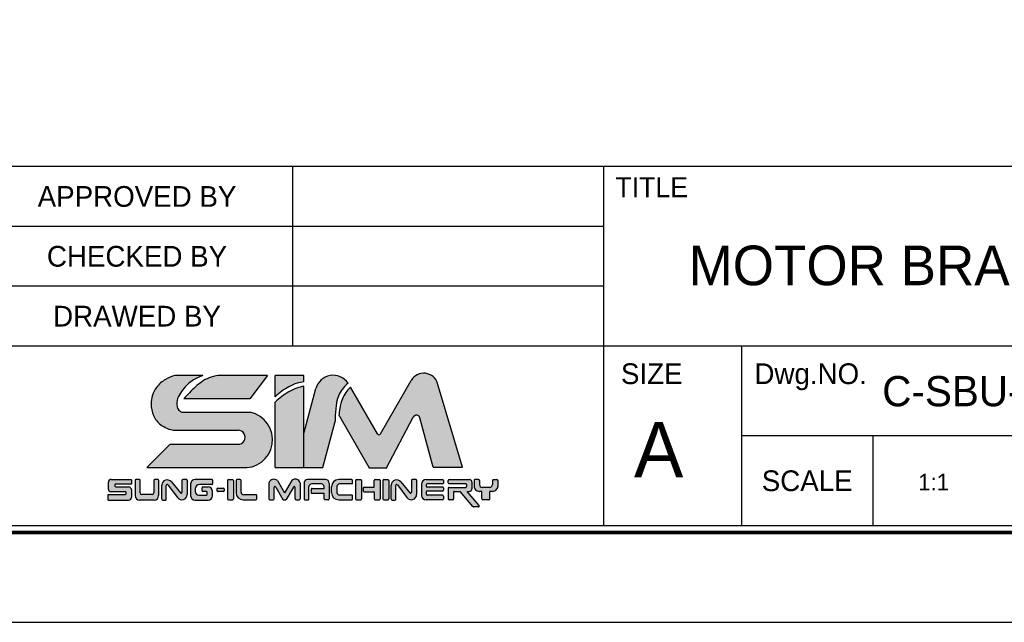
# Model space of a CAD drawing. Header units: millimetres. Extents: x 956 to 1370, y 446 to 738.
# Tile 4 of 8: x 1219 to 1318, y 446 to 506. Entities that reach past the tile are written whole.
import ezdxf
from ezdxf.enums import TextEntityAlignment as Align

# ---------------------------------------------------------------- set-up
doc = ezdxf.new("R2010")
doc.units = ezdxf.units.MM
doc.layers.add('Z5', color=7, linetype='Continuous')
doc.layers.add('Z7', color=7, linetype='Continuous')

# ---------------------------------------------------------------- blocks, each defined once
blk = doc.blocks.new('란표제')
h = blk.add_hatch(color=150)
h.dxf.hatch_style = 1
edge = h.paths.add_edge_path()
edge.add_spline(control_points=[(207.254885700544, 16.33602195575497), (207.4122922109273, 16.47608683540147), (207.7174809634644, 16.74765264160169), (208.2523540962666, 17.06731062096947), (208.7774405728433, 17.32249890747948), (209.1543874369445, 17.38665720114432), (209.319017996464, 17.41467816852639)], knot_values=[0, 0, 0, 0, 0.6304310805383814, 1.222315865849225, 1.865724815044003, 2.364625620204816, 2.364625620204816, 2.364625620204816, 2.364625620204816], degree=3, periodic=0)
edge.add_line((209.319017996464, 17.41467816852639), (209.319017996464, 17.8749359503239))
edge.add_line((209.319017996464, 17.8749359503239), (207.254885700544, 17.8749359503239))
edge.add_line((207.254885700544, 17.8749359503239), (207.254885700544, 16.33602195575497))
edge = h.paths.add_edge_path()
edge.add_spline(control_points=[(209.319017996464, 17.09505608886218), (209.1507810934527, 17.05636180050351), (208.7718837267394, 16.96921585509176), (208.2430076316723, 16.7021166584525), (207.7228945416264, 16.35351243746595), (207.413543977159, 16.08416408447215), (207.254885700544, 15.9460219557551)], knot_values=[0, 0, 0, 0, 0.5164407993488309, 1.163110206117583, 1.761888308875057, 2.392319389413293, 2.392319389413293, 2.392319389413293, 2.392319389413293], degree=3, periodic=0)
edge.add_line((207.254885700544, 15.9460219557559), (207.254885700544, 11.2074160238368))
edge.add_line((207.254885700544, 11.2074160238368), (209.319017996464, 11.2074160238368))
edge.add_line((209.319017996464, 11.2074160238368), (209.319017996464, 17.09505608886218))
edge = h.paths.add_edge_path()
edge.add_line((205.4485281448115, 15.20675719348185), (200.5646388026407, 15.20675719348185))
edge.add_spline(control_points=[(200.5646388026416, 15.20675719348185), (200.4849448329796, 15.2311278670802), (200.2902893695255, 15.29065413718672), (200.0764048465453, 15.67955931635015), (200.1444277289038, 16.22277553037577), (200.5626230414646, 16.86702953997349), (201.1445093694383, 17.51252125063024), (201.753622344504, 17.7642963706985), (202.0212897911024, 17.8749359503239)], knot_values=[0, 0, 0, 0, 0.2433595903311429, 0.5944147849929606, 1.213183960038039, 1.789398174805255, 2.88702788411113, 3.747486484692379, 3.747486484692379, 3.747486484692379, 3.747486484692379], degree=3, periodic=0)
edge.add_line((202.021289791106, 17.87493595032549), (199.975920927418, 17.87493595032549))
edge.add_spline(control_points=[(199.975920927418, 17.87493595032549), (199.7520550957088, 17.7906646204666), (199.2509278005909, 17.60202188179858), (198.4944564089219, 16.96557093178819), (198.1991549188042, 15.94031959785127), (198.3773366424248, 14.94330619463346), (198.8409946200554, 14.33840604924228), (199.2605940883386, 14.13379854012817), (199.4124566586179, 14.059746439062)], knot_values=[0, 0, 0, 0, 0.550739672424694, 1.232839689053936, 2.19963066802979, 2.850121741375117, 3.513003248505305, 3.888995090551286, 3.888995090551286, 3.888995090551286, 3.888995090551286], degree=3, periodic=0)
edge.add_arc((200.0158996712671, 15.21120487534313), 1.299999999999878, 242.3423855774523, 270.0000000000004)
edge.add_line((200.0158996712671, 13.91120487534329), (204.5640160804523, 13.91120487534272))
edge.add_arc((204.5640160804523, 13.39961279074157), 0.5115920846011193, 270.18688939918, 90, ccw=False)
edge.add_line((204.565684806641, 12.88802342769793), (199.6526393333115, 12.88802342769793))
edge.add_line((199.6526393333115, 12.88802342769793), (197.9720319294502, 11.2074160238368))
edge.add_line((197.9720319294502, 11.2074160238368), (204.7937810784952, 11.2074160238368))
edge.add_arc((205.0304162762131, 13.2219417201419), 2.028376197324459, 263.3004820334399, 78.10426637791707)
edge = h.paths.add_edge_path(flags=17)
edge.add_spline(control_points=[(203.124493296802, 17.8749359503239), (202.8996633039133, 17.82721986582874), (202.2807588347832, 17.69586862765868), (201.4378743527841, 17.06335641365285), (200.9055243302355, 16.48007066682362), (200.6418784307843, 16.19119889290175)], knot_values=[0, 0, 0, 0, 0.6846043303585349, 1.884555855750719, 3.061918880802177, 3.061918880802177, 3.061918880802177, 3.061918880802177], degree=3, periodic=0)
edge.add_line((200.6418784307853, 16.19119889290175), (205.4077128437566, 16.19119889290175))
edge.add_line((205.4077128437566, 16.19119889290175), (206.7038211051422, 17.8749359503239))
edge.add_line((206.7038211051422, 17.8749359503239), (203.124493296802, 17.8749359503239))
h = blk.add_hatch(color=8)
h.dxf.hatch_style = 1
edge = h.paths.add_edge_path()
edge.add_spline(control_points=[(211.586712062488, 14.73767623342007), (211.5979655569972, 15.05995682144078), (211.6173841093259, 15.61607052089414), (211.7789107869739, 16.3460245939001), (212.0883945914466, 16.90037927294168), (212.3712800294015, 17.17334599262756), (212.5211611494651, 17.31797188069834)], knot_values=[0, 0, 0, 0, 0.7435831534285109, 1.283095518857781, 1.707763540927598, 2.186317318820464, 2.186317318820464, 2.186317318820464, 2.186317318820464], degree=3, periodic=0)
edge.add_arc((211.4478182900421, 16.58453128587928), 1.300000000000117, 34.34572044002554, 164.9999999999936)
edge.add_line((210.1921147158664, 16.92099604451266), (209.319017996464, 13.66255472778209))
edge.add_line((209.319017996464, 13.66255472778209), (209.319017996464, 11.2074160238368))
edge.add_line((209.319017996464, 11.2074160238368), (210.6863499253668, 11.2074160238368))
edge.add_line((210.6863499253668, 11.2074160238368), (211.5798839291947, 14.54213032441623))
edge.add_spline(control_points=[(211.5798839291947, 14.5421303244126), (211.5821599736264, 14.60731229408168), (211.5844360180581, 14.67249426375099), (211.586712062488, 14.73767623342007)], knot_values=[2.186317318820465, 2.186317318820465, 2.186317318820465, 2.186317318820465, 2.336708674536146, 2.336708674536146, 2.336708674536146, 2.336708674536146], degree=3, periodic=0)
edge = h.paths.add_edge_path()
edge.add_arc((217.4733307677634, 14.73094655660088), 0.2599999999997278, 14.999999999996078, 152.0936797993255, ccw=False)
edge.add_line((217.7244714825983, 14.79823950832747), (218.681274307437, 11.22740275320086))
edge.add_line((218.681274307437, 11.22740275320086), (220.7932630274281, 11.22740275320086))
edge.add_line((220.7932630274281, 11.22740275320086), (218.9990320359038, 17.29391512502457))
edge.add_arc((218.0017364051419, 16.99895508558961), 1.040000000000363, 16.47610349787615, 150.0000000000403)
edge.add_line((217.101069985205, 17.51895508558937), (214.8678378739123, 13.65088360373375))
edge.add_arc((214.7552545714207, 13.71588360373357), 0.1299999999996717, 210.0000000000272, 330.0000000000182, ccw=False)
edge.add_line((214.642671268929, 13.65088360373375), (212.6921295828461, 17.02932090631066))
edge.add_spline(control_points=[(212.6921295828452, 17.02932090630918), (212.5742457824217, 16.89979221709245), (212.3414632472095, 16.64401477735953), (212.065290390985, 16.12183659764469), (211.9274507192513, 15.54940397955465), (211.8798952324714, 15.13850761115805), (211.8598466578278, 14.96528077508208)], knot_values=[0, 0, 0, 0, 0.523800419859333, 1.034337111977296, 1.752334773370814, 2.275651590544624, 2.275651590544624, 2.275651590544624, 2.275651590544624], degree=3, periodic=0)
edge.add_arc((211.7973139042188, 14.85130860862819), 0.1300000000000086, 30.0000000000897, 61.24788174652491, ccw=False)
edge.add_line((211.9098972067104, 14.91630860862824), (214.0576988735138, 11.19620699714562))
edge.add_line((214.0576988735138, 11.19620699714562), (215.3070704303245, 11.1962069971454))
edge.add_line((215.3070704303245, 11.1962069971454), (217.243565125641, 14.85263365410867))
h = blk.add_hatch(color=150)
h.dxf.hatch_style = 1
h.paths.add_polyline_path([(196.8398843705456, 9.607704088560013, 0.4142135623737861), (196.644884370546, 9.80270408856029), (195.7199446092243, 9.80270408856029, -0.4142135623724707), (195.6549446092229, 9.867704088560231), (195.654944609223, 9.948566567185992, -0.4142135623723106), (195.7199446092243, 10.0135665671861), (196.8398843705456, 10.0135665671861), (196.8398843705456, 10.3463613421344), (195.3763517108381, 10.34636134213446, 0.4142135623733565), (195.1813517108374, 10.15136134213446), (195.1813517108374, 9.651637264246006, 0.4142135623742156), (195.3763517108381, 9.45663726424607), (196.4043549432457, 9.456637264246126, -0.4142135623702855), (196.4693549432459, 9.391637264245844), (196.4693549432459, 9.314484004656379, -0.4142135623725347), (196.4043549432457, 9.249484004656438), (195.1625882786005, 9.249484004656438), (195.1625882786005, 8.845717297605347), (196.644884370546, 8.845717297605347, 0.4142135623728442), (196.8398843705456, 9.04071729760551)])
h.paths.add_polyline_path([(204.2241152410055, 10.26798301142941, 0.4142135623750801), (204.1591152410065, 10.33298301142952), (203.8636730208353, 10.33298301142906, 0.4142135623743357), (203.7986730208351, 10.26798301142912), (203.7986730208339, 8.929340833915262, 0.4142135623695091), (203.8636730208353, 8.864340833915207), (204.1591152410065, 8.864340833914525, 0.4142135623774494), (204.2241152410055, 8.929340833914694)])
h.paths.add_polyline_path([(207.1653805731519, 9.763626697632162, -0.7673269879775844), (207.2866722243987, 9.796126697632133), (207.8058751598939, 8.896840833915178, 0.2679491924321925), (207.8621668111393, 8.864340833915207), (207.9913022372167, 8.864340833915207, 0.2679491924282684), (208.0475938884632, 8.896840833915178), (208.5667968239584, 9.796126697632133, -0.7673269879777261), (208.6880884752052, 9.763626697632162), (208.6880884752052, 8.929340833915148, 0.4142135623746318), (208.7530884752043, 8.864340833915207), (208.9903602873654, 8.864340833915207, 0.4142135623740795), (209.0553602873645, 8.929340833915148), (209.0553602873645, 10.10884705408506, 0.5572135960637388), (208.4489020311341, 10.2713470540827), (207.9267345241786, 9.366926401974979), (207.4045670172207, 10.27134705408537, 0.5198906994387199), (206.7981087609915, 10.10884705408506), (206.7981087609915, 8.929340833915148, 0.4142135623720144), (206.8631087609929, 8.864340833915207), (207.1003805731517, 8.864340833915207, 0.414213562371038), (207.1653805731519, 8.929340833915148)])
h = blk.add_hatch(color=251)
h.dxf.hatch_style = 1
h.paths.add_polyline_path([(203.5669230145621, 9.653807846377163, 0.4142135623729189), (203.5019230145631, 9.718807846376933), (203.0985386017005, 9.718807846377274, 0.4142135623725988), (203.0335386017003, 9.653807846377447), (203.0335386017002, 9.535083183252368, 0.4142135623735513), (203.0985386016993, 9.470083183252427), (203.5019230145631, 9.470083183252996, 0.4142135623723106), (203.5669230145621, 9.535083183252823)])
h.paths.add_polyline_path([(198.8155383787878, 9.170717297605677), (198.8155383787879, 10.28136134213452, 0.4142135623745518), (198.7505383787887, 10.34636134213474), (198.5312483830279, 10.34636134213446, 0.4142135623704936), (198.4662483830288, 10.28136134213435), (198.4662483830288, 9.374979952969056, -0.4142135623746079), (198.3362483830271, 9.244979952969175), (197.6035467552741, 9.244979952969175, -0.4142135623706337), (197.4735467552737, 9.374979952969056), (197.4735467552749, 10.28136134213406, 0.4142135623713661), (197.4085467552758, 10.34636134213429), (197.173220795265, 10.3463613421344, 0.4142135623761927), (197.1082207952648, 10.28136134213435), (197.1082207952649, 9.170717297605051, 0.4142135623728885), (197.4332207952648, 8.845717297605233), (198.490538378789, 8.845717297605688, 0.4142135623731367)])
h.paths.add_polyline_path([(200.8836941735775, 9.265258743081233), (200.8836941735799, 10.28136134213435, 0.4142135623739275), (200.8186941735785, 10.3463613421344), (200.5662103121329, 10.34636134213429, 0.4142135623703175), (200.5012103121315, 10.28136134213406), (200.5012103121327, 9.419089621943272, -0.7053166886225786), (200.385850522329, 9.377993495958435), (199.7365529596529, 10.17365216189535, 0.7053166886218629), (199.0443942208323, 9.927075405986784), (199.0443942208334, 8.91071729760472, 0.4142135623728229), (199.1093942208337, 8.845717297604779), (199.3056264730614, 8.84571729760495, 0.4142135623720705), (199.3706264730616, 8.910717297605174), (199.3706264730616, 9.904828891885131, -0.7182104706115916), (199.4873633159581, 9.944177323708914), (200.1832731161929, 9.02916815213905, 0.7182104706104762)])
h.paths.add_polyline_path([(202.7217367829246, 9.170717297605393), (202.7217367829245, 9.475145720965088, 0.414213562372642), (202.3967367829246, 9.80014572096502), (202.0179389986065, 9.800145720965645, 0.414213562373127), (201.9529389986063, 9.735145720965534), (201.9529389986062, 9.538394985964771, 0.4142135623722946), (202.0179389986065, 9.47339498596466), (202.273324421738, 9.473394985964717, -0.4142135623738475), (202.3383244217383, 9.40839498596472), (202.3383244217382, 9.281672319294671, -0.414213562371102), (202.273324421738, 9.21667231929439), (201.7241999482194, 9.21667231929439, -0.4142135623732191), (201.4641999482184, 9.476672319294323), (201.4641999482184, 9.652153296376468, -0.4142135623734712), (201.7891999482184, 9.977153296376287), (202.6567367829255, 9.97715329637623, 0.4142135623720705), (202.7217367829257, 10.04215329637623), (202.7217367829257, 10.2813613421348, 0.4142135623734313), (202.6567367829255, 10.3463613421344), (201.4565649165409, 10.3463613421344, 0.4142135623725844), (201.1315649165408, 10.02136134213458), (201.1315649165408, 9.170717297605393, 0.4142135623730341), (201.4565649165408, 8.845717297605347), (202.3967367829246, 8.845717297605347, 0.4142135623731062)])
h.paths.add_polyline_path([(205.9125890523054, 9.174990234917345, 0.4142135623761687), (205.8475890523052, 9.23999023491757), (204.9759224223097, 9.23999023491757, -0.4142135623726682), (204.7809224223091, 9.434990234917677), (204.7809224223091, 10.26798301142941, 0.4142135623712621), (204.7159224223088, 10.33298301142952), (204.4844112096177, 10.33298301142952, 0.4142135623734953), (204.4194112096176, 10.26798301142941), (204.4194112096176, 9.38434083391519, 0.4142135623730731), (204.9394112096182, 8.864340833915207), (205.8475890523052, 8.864340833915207, 0.4142135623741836), (205.9125890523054, 8.929340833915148)])
h.paths.add_polyline_path([(209.694731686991, 9.823725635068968, -0.4142135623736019), (209.8897316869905, 10.01872563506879), (210.5938065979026, 10.0187256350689, -0.4142135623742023), (210.7888065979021, 9.823725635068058), (210.7888065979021, 9.69676070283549), (209.9214226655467, 9.696760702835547, 0.4142135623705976), (209.8564226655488, 9.631760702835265), (209.8564226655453, 9.40577132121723, 0.41421356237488), (209.9214226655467, 9.340771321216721), (210.7888065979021, 9.34077132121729), (210.7888065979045, 8.929340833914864, 0.4142135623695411), (210.8538065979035, 8.864340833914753), (211.0838216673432, 8.86434083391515, 0.4142135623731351), (211.1488216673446, 8.929340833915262), (211.1488216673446, 10.07298301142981, 0.4142135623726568), (210.8888216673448, 10.33298301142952), (209.5973415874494, 10.33298301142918, 0.4142135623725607), (209.337341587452, 10.07298301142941), (209.337341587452, 8.929340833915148, 0.4142135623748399), (209.4023415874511, 8.864340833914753), (209.6297316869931, 8.864340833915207, 0.4142135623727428), (209.694731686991, 8.929340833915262)])
h.paths.add_polyline_path([(212.8488973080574, 9.150598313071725, 0.4142135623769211), (212.7838973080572, 9.21559831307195), (211.9150975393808, 9.215598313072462, -0.4142135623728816), (211.7200975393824, 9.410598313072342), (211.7200975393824, 9.825681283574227, -0.4142135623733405), (211.9150975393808, 10.02068128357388), (212.7838973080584, 10.02068128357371, 0.4142135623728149), (212.8488973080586, 10.08568128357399), (212.8488973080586, 10.26798301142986, 0.4142135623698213), (212.7838973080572, 10.33298301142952), (211.8480273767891, 10.33298301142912, 0.414213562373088), (211.3280273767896, 9.812983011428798), (211.3280273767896, 9.384340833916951, 0.4142135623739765), (211.8480273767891, 8.864340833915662), (212.7838973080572, 8.864340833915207, 0.4142135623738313), (212.8488973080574, 8.929340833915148)])
h.paths.add_polyline_path([(213.492579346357, 10.26798301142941, 0.41421356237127), (213.4275793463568, 10.33298301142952), (213.1321371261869, 10.33298301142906, 0.414213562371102), (213.0671371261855, 10.26798301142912), (213.0671371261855, 8.929340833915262, 0.4142135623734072), (213.1321371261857, 8.864340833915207), (213.4275793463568, 8.864340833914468, 0.4142135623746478), (213.492579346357, 8.929340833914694)])
h.paths.add_polyline_path([(214.8456035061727, 10.26798301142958, 0.4142135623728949), (214.7806035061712, 10.33298301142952), (214.4851612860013, 10.33298301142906, 0.4142135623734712), (214.4201612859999, 10.26798301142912), (214.4201612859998, 9.839948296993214, -0.4142135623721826), (214.3551612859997, 9.774948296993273), (213.676330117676, 9.774948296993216, 0.4142135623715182), (213.6113301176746, 9.709948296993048), (213.6113301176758, 9.520356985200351, 0.4142135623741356), (213.676330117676, 9.455356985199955), (214.3551612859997, 9.45535698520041, -0.4142135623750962), (214.4201612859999, 9.390356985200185), (214.4201612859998, 8.929340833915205, 0.4142135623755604), (214.4851612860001, 8.864340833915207), (214.7806035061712, 8.864340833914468, 0.414213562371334), (214.8456035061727, 8.929340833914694)])
h.paths.add_polyline_path([(215.4624624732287, 10.26798301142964, 0.4142135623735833), (215.3974624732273, 10.33298301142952), (215.1020202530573, 10.33298301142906, 0.414213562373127), (215.0370202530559, 10.26798301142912), (215.0370202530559, 8.929340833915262, 0.4142135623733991), (215.1020202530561, 8.864340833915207), (215.3974624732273, 8.864340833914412, 0.4142135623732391), (215.4624624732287, 8.929340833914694)])
h.paths.add_polyline_path([(216.339469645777, 10.17365216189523, 0.7053166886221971), (215.6473109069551, 9.927075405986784), (215.6473109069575, 8.91071729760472, 0.4142135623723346), (215.7123109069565, 8.845717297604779), (215.9085431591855, 8.84571729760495, 0.4142135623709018), (215.9735431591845, 8.910717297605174), (215.9735431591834, 9.904828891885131, -0.7182104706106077), (216.0902800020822, 9.944177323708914), (216.7861898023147, 9.02916815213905, 0.7182104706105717), (217.4866108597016, 9.265258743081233), (217.4866108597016, 10.28136134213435, 0.4142135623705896), (217.4216108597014, 10.3463613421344), (217.1691269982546, 10.34636134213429, 0.4142135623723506), (217.1041269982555, 10.28136134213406), (217.1041269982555, 9.419089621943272, -0.7053166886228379), (216.9887672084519, 9.377993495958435)])
h.paths.add_polyline_path([(219.420415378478, 10.26798301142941, 0.4142135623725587), (219.3554153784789, 10.33298301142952), (218.1709172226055, 10.33298301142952, 0.4142135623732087), (217.8459172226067, 10.00798301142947), (217.8459172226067, 9.189340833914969, 0.4142135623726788), (218.1709172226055, 8.864340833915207), (219.3554153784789, 8.864340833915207, 0.4142135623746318), (219.420415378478, 8.929340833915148), (219.420415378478, 9.143462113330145, 0.4142135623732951), (219.3554153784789, 9.208462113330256), (218.2404718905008, 9.208462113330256, -0.4142135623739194), (218.1754718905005, 9.273462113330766), (218.1754718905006, 9.438182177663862, -0.4142135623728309), (218.240471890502, 9.503182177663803), (219.3554153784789, 9.50318217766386, 0.414213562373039), (219.420415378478, 9.568182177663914), (219.420415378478, 9.728365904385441, 0.4142135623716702), (219.3554153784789, 9.793365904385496), (218.240471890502, 9.793365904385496, -0.4142135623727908), (218.1754718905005, 9.858365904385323), (218.1754718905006, 9.955071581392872, -0.4142135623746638), (218.2404718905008, 10.02007158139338), (219.3554153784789, 10.02007158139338, 0.4142135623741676), (219.420415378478, 10.08507158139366)])
h.paths.add_polyline_path([(221.4898233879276, 10.13798301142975, 0.4142135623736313), (221.2948233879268, 10.3329830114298), (219.8352710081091, 10.33298301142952, 0.4142135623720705), (219.7702710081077, 10.26798301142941), (219.7702710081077, 10.10677544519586, 0.414213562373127), (219.8352710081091, 10.04177544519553), (221.0336939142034, 10.0417754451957, -0.4142135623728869), (221.0986939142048, 9.976775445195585), (221.0986939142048, 9.837352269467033, -0.4142135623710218), (221.0336939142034, 9.772352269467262), (219.8352710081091, 9.772352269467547, 0.4142135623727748), (219.7702710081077, 9.707352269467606), (219.7702710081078, 8.929340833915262, 0.4142135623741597), (219.8352710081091, 8.864340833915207), (220.0926108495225, 8.864340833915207, 0.4142135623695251), (220.1576108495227, 8.929340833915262), (220.1576108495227, 9.414242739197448, -0.4142135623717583), (220.2226108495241, 9.479242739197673), (220.6306965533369, 9.479242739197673), (221.5531320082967, 8.379926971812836, 0.2216946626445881), (221.6029248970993, 8.356708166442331), (221.9552971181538, 8.35670816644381, 0.637070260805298), (222.0050900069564, 8.46348936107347), (221.1527717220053, 9.479242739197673), (221.2948233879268, 9.479242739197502, 0.414213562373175), (221.4898233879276, 9.674242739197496)])
h.paths.add_polyline_path([(223.366210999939, 9.869242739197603), (223.366210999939, 10.26798301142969, 0.4142135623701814), (223.3012109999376, 10.33298301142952), (223.0343925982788, 10.33298301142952, 0.4142135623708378), (222.9693925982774, 10.26798301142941), (222.9693925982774, 9.96735226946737, -0.4142135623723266), (222.7743925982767, 9.772352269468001), (222.2290342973, 9.772352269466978, -0.4142135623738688), (222.034034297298, 9.967352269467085), (222.034034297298, 10.26798301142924, 0.4142135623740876), (221.969034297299, 10.33298301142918), (221.7022158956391, 10.33298301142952, 0.4142135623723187), (221.63721589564, 10.26798301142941), (221.63721589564, 9.869242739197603, 0.4142135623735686), (222.0272158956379, 9.479242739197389), (222.9762109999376, 9.479242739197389, 0.4142135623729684)])
h.paths.add_polyline_path([(222.7748939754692, 9.479242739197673), (222.2133923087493, 9.479242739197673), (222.2133923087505, 8.929340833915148, 0.4142135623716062), (222.2783923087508, 8.864340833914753), (222.7098939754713, 8.864340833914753, 0.4142135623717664), (222.7748939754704, 8.929340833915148)])
for p, q in [((202.0212897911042, 17.87493595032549), (199.975920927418, 17.87493595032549)), ((206.7038211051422, 17.8749359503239), (203.124493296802, 17.8749359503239)), ((206.7038211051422, 17.8749359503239), (205.4077128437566, 16.19119889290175)), ((209.319017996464, 17.8749359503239), (207.254885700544, 17.8749359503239)), ((207.254885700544, 16.33602195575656), (207.254885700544, 17.8749359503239)), ((209.319017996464, 17.41467816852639), (209.319017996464, 17.8749359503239)), ((214.8678378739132, 13.65088360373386), (217.101069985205, 17.51895508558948)), ((220.7932630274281, 11.22740275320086), (218.9990320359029, 17.29391512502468)), ((209.319017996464, 11.2074160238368), (209.319017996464, 17.09505608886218)), ((209.319017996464, 13.66255472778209), (210.1921147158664, 16.92099604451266)), ((214.6426712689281, 13.65088360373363), (212.692129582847, 17.02932090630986)), ((205.4077128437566, 16.19119889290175), (200.6418784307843, 16.19119889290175)), ((207.254885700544, 11.2074160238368), (207.254885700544, 15.94602195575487)), ((200.5646388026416, 15.20675719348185), (205.4485281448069, 15.20675719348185)), ((210.6863499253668, 11.2074160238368), (211.5798839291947, 14.54213032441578)), ((211.9098972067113, 14.91630860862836), (214.0576988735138, 11.19620699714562)), ((215.2814177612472, 11.14777045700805), (217.2435651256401, 14.8526336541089)), ((218.681274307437, 11.22740275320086), (217.7244714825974, 14.79823950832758)), ((200.0158996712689, 13.91120487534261), (204.5640160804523, 13.91120487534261)), ((199.6526393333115, 12.88802342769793), (197.9720319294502, 11.20741602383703)), ((199.6526393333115, 12.88802342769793), (204.5623473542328, 12.88802342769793)), ((197.9720319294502, 11.2074160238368), (204.7937810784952, 11.2074160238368)), ((207.254885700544, 11.2074160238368), (209.319017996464, 11.2074160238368)), ((209.319017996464, 11.2074160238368), (210.6863499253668, 11.2074160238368)), ((214.0576988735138, 11.19620699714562), (215.2814177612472, 11.1962069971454)), ((218.681274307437, 11.22740275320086), (220.7932630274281, 11.22740275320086)), ((195.1813517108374, 9.651637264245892), (195.1813517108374, 10.15136134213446)), ((195.3763517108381, 10.3463613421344), (196.8398843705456, 10.3463613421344)), ((196.8398843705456, 10.0135665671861), (195.7199446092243, 10.0135665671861)), ((196.8398843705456, 10.32175464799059), (196.8398843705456, 10.0135665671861)), ((197.1082207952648, 10.28136134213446), (197.1082207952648, 9.170717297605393)), ((197.4085467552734, 10.3463613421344), (197.173220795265, 10.3463613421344)), ((197.4735467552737, 9.37497995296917), (197.4735467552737, 10.28136134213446)), ((198.4662483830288, 10.28136134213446), (198.4662483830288, 9.37497995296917)), ((198.7505383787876, 10.3463613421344), (198.5312483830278, 10.3463613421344)), ((198.8155383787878, 10.28136134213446), (198.8155383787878, 9.170717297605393)), ((199.7365529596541, 10.17365216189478), (200.3858505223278, 9.377993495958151)), ((200.5012103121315, 10.28136134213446), (200.5012103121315, 9.419089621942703)), ((200.8186941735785, 10.3463613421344), (200.5662103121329, 10.3463613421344)), ((200.8836941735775, 10.28136134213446), (200.8836941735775, 9.265258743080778)), ((201.1315649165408, 10.02136134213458), (201.1315649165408, 9.170717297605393)), ((202.6567367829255, 10.3463613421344), (201.4565649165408, 10.3463613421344)), ((202.6567367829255, 9.977153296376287), (201.7891999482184, 9.977153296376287)), ((202.7217367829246, 10.28136134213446), (202.7217367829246, 10.04215329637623)), ((202.7217367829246, 10.28136134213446), (202.7217367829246, 10.04215329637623)), ((203.7986730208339, 10.26798301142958), (203.7986730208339, 8.929340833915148)), ((203.8636730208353, 10.33298301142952), (204.1591152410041, 10.33298301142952)), ((204.2241152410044, 10.26798301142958), (204.2241152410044, 8.929340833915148)), ((204.4194112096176, 10.26798301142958), (204.4194112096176, 9.38434083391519)), ((204.7159224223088, 10.33298301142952), (204.4844112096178, 10.33298301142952)), ((204.7809224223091, 9.434990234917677), (204.7809224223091, 10.26798301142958)), ((206.7981087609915, 10.10884705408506), (206.7981087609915, 8.929340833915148)), ((207.4045670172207, 10.27134705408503), (207.9267345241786, 9.366926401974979)), ((208.4489020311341, 10.27134705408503), (207.9267345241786, 9.366926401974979)), ((209.0553602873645, 10.10884705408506), (209.0553602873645, 8.929340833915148)), ((209.3373415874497, 10.07298301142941), (209.3373415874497, 8.929340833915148)), ((210.8888216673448, 10.33298301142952), (209.5973415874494, 10.33298301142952)), ((210.5938065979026, 10.01872563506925), (209.8897316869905, 10.01872563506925)), ((211.1488216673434, 10.07298301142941), (211.1488216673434, 8.929340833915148)), ((212.7838973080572, 10.33298301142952), (211.8480273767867, 10.33298301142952)), ((212.7838973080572, 10.02068128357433), (211.9150975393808, 10.02068128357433)), ((212.8488973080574, 10.08568128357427), (212.8488973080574, 10.26798301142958)), ((213.0671371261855, 10.26798301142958), (213.0671371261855, 8.929340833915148)), ((213.1321371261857, 10.33298301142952), (213.4275793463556, 10.33298301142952)), ((213.492579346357, 10.26798301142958), (213.492579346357, 8.929340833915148)), ((214.4201612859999, 9.839948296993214), (214.4201612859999, 10.26798301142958)), ((214.4851612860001, 10.33298301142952), (214.7806035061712, 10.33298301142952)), ((214.8456035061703, 10.26798301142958), (214.8456035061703, 8.929340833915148)), ((215.0370202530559, 10.26798301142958), (215.0370202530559, 8.929340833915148)), ((215.1020202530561, 10.33298301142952), (215.3974624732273, 10.33298301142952)), ((215.4624624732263, 10.26798301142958), (215.4624624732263, 8.929340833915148)), ((216.339469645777, 10.17365216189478), (216.9887672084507, 9.377993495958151)), ((217.1041269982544, 10.28136134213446), (217.1041269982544, 9.419089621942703)), ((217.4216108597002, 10.3463613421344), (217.1691269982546, 10.3463613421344)), ((217.4866108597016, 10.28136134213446), (217.4866108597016, 9.265258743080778)), ((217.8459172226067, 10.00798301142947), (217.8459172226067, 9.189340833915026)), ((218.1709172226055, 10.33298301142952), (219.3554153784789, 10.33298301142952)), ((219.3554153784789, 10.02007158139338), (218.2404718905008, 10.02007158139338)), ((219.420415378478, 10.26798301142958), (219.420415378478, 10.08507158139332)), ((219.7702710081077, 10.10677544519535), (219.7702710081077, 10.26798301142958)), ((219.835271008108, 10.33298301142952), (221.2948233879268, 10.33298301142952)), ((219.835271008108, 10.04177544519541), (221.0336939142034, 10.04177544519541)), ((221.0986939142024, 9.976775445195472), (221.0986939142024, 9.837352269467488)), ((221.4898233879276, 10.13798301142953), (221.4898233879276, 9.67424273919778)), ((221.63721589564, 10.26798301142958), (221.63721589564, 9.869242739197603)), ((221.969034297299, 10.33298301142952), (221.7022158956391, 10.33298301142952)), ((222.034034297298, 10.26798301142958), (222.034034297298, 9.967352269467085)), ((222.9693925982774, 10.26798301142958), (222.9693925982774, 9.967352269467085)), ((223.0343925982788, 10.33298301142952), (223.3012109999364, 10.33298301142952)), ((223.3662109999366, 10.26798301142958), (223.3662109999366, 9.869242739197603)), ((196.4043549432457, 9.45663726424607), (195.3763517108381, 9.45663726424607)), ((195.6549446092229, 9.948566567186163), (195.6549446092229, 9.867704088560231)), ((195.7199446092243, 9.80270408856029), (196.644884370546, 9.80270408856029)), ((196.4693549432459, 9.314484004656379), (196.4693549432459, 9.391637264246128)), ((196.8398843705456, 9.607704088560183), (196.8398843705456, 9.04071729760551)), ((199.0443942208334, 8.910717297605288), (199.0443942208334, 9.92707540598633)), ((199.3706264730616, 8.910717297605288), (199.3706264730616, 9.904828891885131)), ((199.4873633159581, 9.944177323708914), (200.1832731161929, 9.029168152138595)), ((201.4641999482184, 9.652153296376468), (201.4641999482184, 9.476672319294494)), ((201.9529389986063, 9.538394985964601), (201.9529389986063, 9.735145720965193)), ((202.0179389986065, 9.800145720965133), (202.3967367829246, 9.800145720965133)), ((202.273324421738, 9.47339498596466), (202.0179389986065, 9.47339498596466)), ((202.3383244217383, 9.28167231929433), (202.3383244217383, 9.40839498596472)), ((202.7217367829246, 9.170717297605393), (202.7217367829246, 9.475145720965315)), ((203.0335386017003, 9.653807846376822), (203.0335386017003, 9.535083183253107)), ((203.0985386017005, 9.718807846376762), (203.5019230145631, 9.718807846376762)), ((203.5019230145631, 9.470083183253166), (203.0985386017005, 9.470083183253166)), ((203.5669230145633, 9.653807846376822), (203.5669230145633, 9.535083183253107)), ((207.1653805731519, 8.929340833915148), (207.1653805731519, 9.763626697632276)), ((207.2866722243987, 9.796126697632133), (207.8058751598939, 8.896840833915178)), ((208.5667968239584, 9.796126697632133), (208.0475938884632, 8.896840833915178)), ((208.6880884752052, 8.929340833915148), (208.6880884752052, 9.763626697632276)), ((209.694731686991, 8.929340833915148), (209.694731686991, 9.823725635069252)), ((209.8564226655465, 9.63176070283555), (209.8564226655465, 9.40577132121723)), ((209.9214226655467, 9.69676070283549), (210.7888065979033, 9.69676070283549)), ((209.9214226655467, 9.34077132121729), (210.7888065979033, 9.34077132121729)), ((210.7888065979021, 9.69676070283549), (210.7888065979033, 9.823725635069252)), ((210.7888065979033, 8.929340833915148), (210.7888065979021, 9.34077132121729)), ((211.3280273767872, 9.38434083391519), (211.3280273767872, 9.812983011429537)), ((211.7200975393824, 9.82568128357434), (211.7200975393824, 9.410598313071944)), ((213.6113301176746, 9.709948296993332), (213.6113301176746, 9.520356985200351)), ((213.676330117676, 9.774948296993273), (214.3551612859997, 9.774948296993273)), ((213.676330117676, 9.45535698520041), (214.3551612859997, 9.45535698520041)), ((214.4201612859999, 9.39035698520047), (214.4201612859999, 8.929340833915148)), ((215.6473109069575, 8.910717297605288), (215.6473109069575, 9.92707540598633)), ((215.9735431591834, 8.910717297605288), (215.9735431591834, 9.904828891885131)), ((216.0902800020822, 9.944177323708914), (216.7861898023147, 9.029168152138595)), ((218.1754718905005, 9.955071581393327), (218.1754718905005, 9.858365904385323)), ((218.1754718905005, 9.438182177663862), (218.1754718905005, 9.273462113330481)), ((219.3554153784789, 9.793365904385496), (218.240471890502, 9.793365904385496)), ((219.3554153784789, 9.503182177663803), (218.240471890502, 9.503182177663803)), ((219.420415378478, 9.728365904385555), (219.420415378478, 9.568182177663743)), ((219.7702710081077, 9.707352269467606), (219.7702710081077, 8.929340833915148)), ((219.835271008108, 9.772352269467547), (221.0336939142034, 9.772352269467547)), ((220.1576108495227, 9.414242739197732), (220.1576108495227, 8.929340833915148)), ((220.2226108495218, 9.479242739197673), (220.6306965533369, 9.479242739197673)), ((221.5531320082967, 8.379926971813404), (220.6306965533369, 9.479242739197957)), ((221.1527717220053, 9.479242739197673), (221.2948233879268, 9.479242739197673)), ((222.0050900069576, 8.463489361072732), (221.1527717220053, 9.479242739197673)), ((222.2133923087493, 9.479242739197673), (222.0272158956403, 9.479242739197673)), ((222.2133923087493, 8.929340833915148), (222.2133923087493, 9.479242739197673)), ((222.7743925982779, 9.772352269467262), (222.2290342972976, 9.772352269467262)), ((222.9762109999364, 9.479242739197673), (222.7748939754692, 9.479242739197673)), ((222.7748939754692, 8.929340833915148), (222.7748939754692, 9.479242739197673)), ((195.1625882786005, 8.845717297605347), (195.1625882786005, 9.249484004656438)), ((195.1625882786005, 9.249484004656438), (196.4043549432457, 9.249484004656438)), ((195.1625882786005, 8.845717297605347), (196.644884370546, 8.845717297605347)), ((198.490538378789, 8.845717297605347), (197.4332207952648, 8.845717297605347)), ((198.3362483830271, 9.244979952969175), (197.6035467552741, 9.244979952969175)), ((199.1093942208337, 8.845717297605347), (199.3056264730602, 8.845717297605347)), ((201.4565649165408, 8.845717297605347), (202.3967367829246, 8.845717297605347)), ((201.7241999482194, 9.21667231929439), (202.273324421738, 9.21667231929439)), ((203.8636730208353, 8.864340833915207), (204.1591152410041, 8.864340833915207)), ((204.9394112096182, 8.864340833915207), (205.8475890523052, 8.864340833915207)), ((205.8475890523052, 9.23999023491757), (204.9759224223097, 9.23999023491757)), ((205.9125890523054, 8.929340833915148), (205.9125890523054, 9.17499023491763)), ((206.8631087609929, 8.864340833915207), (207.1003805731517, 8.864340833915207)), ((207.8621668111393, 8.864340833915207), (207.9913022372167, 8.864340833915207)), ((208.7530884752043, 8.864340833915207), (208.9903602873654, 8.864340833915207)), ((209.4023415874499, 8.864340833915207), (209.6297316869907, 8.864340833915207)), ((211.0838216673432, 8.864340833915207), (210.8538065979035, 8.864340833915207)), ((211.8480273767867, 8.864340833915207), (212.783897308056, 8.864340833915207)), ((212.783897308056, 9.21559831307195), (211.9150975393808, 9.21559831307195)), ((212.8488973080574, 8.929340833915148), (212.8488973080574, 9.15059831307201)), ((213.1321371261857, 8.864340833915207), (213.4275793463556, 8.864340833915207)), ((214.4851612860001, 8.864340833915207), (214.7806035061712, 8.864340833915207)), ((215.1020202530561, 8.864340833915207), (215.3974624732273, 8.864340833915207)), ((215.7123109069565, 8.845717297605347), (215.9085431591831, 8.845717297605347)), ((219.3554153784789, 8.864340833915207), (218.1709172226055, 8.864340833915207)), ((219.3554153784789, 9.208462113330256), (218.2404718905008, 9.208462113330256)), ((219.420415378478, 9.143462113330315), (219.420415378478, 8.929340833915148)), ((220.0926108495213, 8.864340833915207), (219.835271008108, 8.864340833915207)), ((222.709893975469, 8.864340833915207), (222.2783923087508, 8.864340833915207)), ((221.9552971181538, 8.356708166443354), (221.6029248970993, 8.356708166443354))]:
    blk.add_line(p, q)
for centre, radius, start, end in [((211.4478182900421, 16.58453128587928), 1.3, 34.3457204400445, 165.0000000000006), ((218.0017364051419, 16.99895508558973), 1.04, 16.47610349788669, 149.9999999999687), ((205.0304162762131, 13.2219417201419), 2.028376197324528, 263.3004820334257, 78.10426637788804), ((211.7973139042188, 14.8513086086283), 0.13, 30.00000000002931, 61.24788175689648), ((217.4733307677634, 14.73094655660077), 0.26, 14.99999999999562, 152.0936797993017), ((200.0158996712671, 15.21120487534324), 1.3, 242.342385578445, 270), ((204.5640160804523, 13.39961279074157), 0.5115920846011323, 269.813110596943, 90), ((214.7552545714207, 13.71588360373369), 0.13, 210.0000000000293, 329.9999999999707), ((195.3763517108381, 10.15136134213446), 0.195, 90, 180), ((195.7199446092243, 9.948566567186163), 0.065, 90, 180), ((197.173220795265, 10.28136134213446), 0.065, 90, 180), ((197.4085467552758, 10.28136134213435), 0.065, 0, 90.00000000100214), ((198.5312483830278, 10.28136134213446), 0.065, 90, 180), ((198.7505383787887, 10.2813613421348), 0.065, 0, 90.00000000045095), ((199.4343942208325, 9.927075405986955), 0.39, 39.21617813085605, 180), ((200.5662103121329, 10.28136134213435), 0.065, 90.00000000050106, 180), ((200.8186941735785, 10.28136134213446), 0.065, 0, 90.00000000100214), ((201.4565649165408, 10.02136134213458), 0.325, 90, 180), ((201.7891999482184, 9.652153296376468), 0.325, 90, 180), ((202.6567367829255, 10.28136134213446), 0.065, 0, 90.00000000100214), ((202.6567367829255, 10.04215329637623), 0.065, 269.9999999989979, 0), ((203.8636730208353, 10.26798301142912), 0.065, 90.00000000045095, 180), ((204.1591152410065, 10.26798301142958), 0.065, 0, 90.00000000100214), ((204.4844112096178, 10.26798301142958), 0.065, 90, 180), ((204.7159224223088, 10.26798301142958), 0.065, 0, 90), ((207.1583587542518, 9.977292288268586), 0.3835188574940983, 50.0609962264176, 159.9390037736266), ((208.7018605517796, 10.0024845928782), 0.3691544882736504, 16.74570727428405, 133.254292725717), ((209.5973415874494, 10.0729830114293), 0.26, 90.00000000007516, 180), ((209.8897316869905, 9.823725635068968), 0.195, 90, 180), ((210.5938065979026, 9.823725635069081), 0.195, 0, 89.99999999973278), ((210.8888216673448, 10.07298301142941), 0.26, 0, 90.00000000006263), ((211.8480273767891, 9.812983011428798), 0.52, 90.00000000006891, 180), ((211.9150975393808, 9.825681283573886), 0.195, 90, 180), ((212.7838973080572, 10.26798301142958), 0.065, 0, 90.00000000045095), ((212.7838973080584, 10.08568128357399), 0.065, 269.9999999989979, 0), ((213.1321371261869, 10.26798301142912), 0.065, 90.00000000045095, 180), ((213.4275793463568, 10.26798301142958), 0.065, 0, 90.00000000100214), ((214.4851612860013, 10.26798301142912), 0.065, 90.00000000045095, 180), ((214.7806035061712, 10.26798301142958), 0.065, 0, 90.00000000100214), ((215.1020202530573, 10.26798301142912), 0.065, 90.00000000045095, 180), ((215.3974624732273, 10.26798301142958), 0.065, 0, 90.00000000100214), ((216.0373109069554, 9.927075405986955), 0.39, 39.21617813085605, 180), ((217.1691269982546, 10.28136134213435), 0.065, 90.00000000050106, 180), ((217.4216108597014, 10.28136134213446), 0.065, 0, 90.00000000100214), ((218.1709172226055, 10.00798301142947), 0.325, 90, 180), ((218.2404718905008, 9.95507158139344), 0.065, 90, 180), ((219.3554153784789, 10.26798301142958), 0.065, 0, 90), ((219.3554153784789, 10.08507158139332), 0.065, 270, 0), ((219.8352710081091, 10.26798301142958), 0.065, 90.00000000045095, 180), ((219.8352710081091, 10.10677544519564), 0.065, 180, 269.9999999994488), ((221.0336939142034, 9.976775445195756), 0.065, 0, 90.00000000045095), ((221.2948233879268, 10.1379830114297), 0.195, 0, 90), ((221.7022158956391, 10.26798301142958), 0.065, 90, 180), ((221.969034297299, 10.26798301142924), 0.065, 0, 90.00000000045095), ((223.0343925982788, 10.26798301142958), 0.065, 90.00000000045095, 180), ((223.3012109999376, 10.26798301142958), 0.065, 0, 90.00000000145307), ((195.3763517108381, 9.651637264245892), 0.195, 180, 270), ((195.7199446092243, 9.867704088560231), 0.065, 180, 270), ((196.4043549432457, 9.391637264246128), 0.065, 0, 90), ((196.4043549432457, 9.314484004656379), 0.065, 270, 0), ((196.644884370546, 9.607704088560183), 0.195, 0, 90), ((197.6035467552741, 9.37497995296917), 0.13, 180, 270), ((198.3362483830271, 9.37497995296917), 0.13, 270, 0), ((199.4356264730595, 9.904828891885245), 0.065, 37.25478689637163, 180), ((200.4936941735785, 9.265258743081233), 0.39, 217.2547868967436, 0), ((200.4362103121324, 9.419089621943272), 0.065, 219.2161781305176, 0), ((201.7241999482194, 9.476672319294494), 0.26, 180, 270), ((202.0179389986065, 9.735145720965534), 0.065, 90, 180), ((202.0179389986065, 9.538394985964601), 0.065, 180, 270), ((202.273324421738, 9.40839498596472), 0.065, 0, 90), ((202.273324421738, 9.28167231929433), 0.065, 270, 0), ((202.3967367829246, 9.475145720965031), 0.325, 0, 90), ((203.0985386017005, 9.653807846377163), 0.065, 90, 180), ((203.0985386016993, 9.535083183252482), 0.065, 180, 270.000000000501), ((203.5019230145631, 9.653807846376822), 0.065, 0, 90), ((203.5019230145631, 9.535083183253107), 0.065, 270, 0), ((204.9394112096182, 9.38434083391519), 0.52, 180, 270), ((204.9759224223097, 9.434990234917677), 0.195, 180, 270), ((207.2303805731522, 9.763626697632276), 0.065, 30.00000000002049, 180), ((208.6230884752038, 9.763626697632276), 0.065, 0, 149.9999999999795), ((209.9214226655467, 9.63176070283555), 0.065, 90.00000000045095, 180), ((209.9214226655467, 9.405771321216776), 0.065, 180, 270.000000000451), ((211.8480273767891, 9.384340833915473), 0.52, 180, 269.9999999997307), ((211.9150975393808, 9.410598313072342), 0.195, 180, 270.0000000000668), ((213.676330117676, 9.709948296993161), 0.065, 90, 180), ((213.676330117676, 9.520356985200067), 0.065, 180, 269.9999999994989), ((214.3551612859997, 9.839948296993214), 0.065, 270, 0), ((214.3551612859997, 9.39035698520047), 0.065, 0, 90), ((216.0385431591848, 9.904828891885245), 0.065, 37.25478689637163, 180), ((217.0966108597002, 9.265258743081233), 0.39, 217.2547868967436, 0), ((217.0391269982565, 9.419089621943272), 0.065, 219.2161781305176, 0), ((218.240471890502, 9.858365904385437), 0.065, 180, 270), ((218.240471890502, 9.438182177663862), 0.065, 90, 180), ((218.2404718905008, 9.273462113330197), 0.065, 180, 270), ((219.3554153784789, 9.728365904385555), 0.065, 0, 90), ((219.3554153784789, 9.568182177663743), 0.065, 270, 0), ((219.8352710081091, 9.707352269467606), 0.065, 90.00000000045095, 180), ((220.2226108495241, 9.414242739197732), 0.065, 90.00000000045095, 180), ((221.0336939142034, 9.837352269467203), 0.065, 269.9999999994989, 0), ((221.2948233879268, 9.674242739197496), 0.195, 270, 0), ((222.0272158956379, 9.869242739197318), 0.39, 180, 270.0000000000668), ((222.2290342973, 9.967352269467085), 0.195, 180, 269.9999999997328), ((222.7743925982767, 9.967352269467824), 0.195, 270.0000000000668, 0), ((222.9762109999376, 9.869242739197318), 0.39, 269.999999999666, 0), ((196.644884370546, 9.04071729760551), 0.195, 270, 0), ((197.4332207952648, 9.170717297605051), 0.325, 180, 269.9999999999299), ((198.490538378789, 9.170717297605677), 0.325, 270.0000000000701, 0), ((199.1093942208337, 8.91071729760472), 0.065, 180, 270), ((199.3056264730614, 8.910717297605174), 0.065, 269.9999999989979, 0), ((201.4565649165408, 9.170717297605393), 0.325, 180, 269.9999999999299), ((202.3967367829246, 9.170717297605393), 0.325, 270, 0), ((203.8636730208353, 8.929340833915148), 0.065, 180, 270), ((204.1591152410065, 8.929340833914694), 0.065, 269.9999999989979, 0), ((205.8475890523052, 9.17499023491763), 0.065, 0, 90), ((205.8475890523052, 8.929340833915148), 0.065, 270, 0), ((206.8631087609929, 8.929340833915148), 0.065, 180, 270), ((207.1003805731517, 8.929340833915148), 0.065, 270, 0), ((207.8621668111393, 8.929340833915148), 0.065, 210.0000000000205, 270), ((207.9913022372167, 8.929340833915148), 0.065, 270, 329.9999999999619), ((208.7530884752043, 8.929340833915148), 0.065, 180, 270), ((208.9903602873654, 8.929340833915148), 0.065, 270, 0), ((209.4023415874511, 8.929340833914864), 0.065, 180, 269.9999999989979), ((209.6297316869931, 8.929340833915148), 0.065, 269.9999999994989, 0), ((210.8538065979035, 8.929340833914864), 0.065, 180, 269.9999999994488), ((211.0838216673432, 8.929340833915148), 0.065, 269.9999999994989, 0), ((212.7838973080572, 9.150598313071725), 0.065, 0, 90.00000000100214), ((212.7838973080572, 8.929340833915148), 0.065, 269.9999999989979, 0), ((213.1321371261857, 8.929340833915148), 0.065, 180, 270), ((213.4275793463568, 8.929340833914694), 0.065, 269.9999999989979, 0), ((214.4851612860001, 8.929340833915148), 0.065, 180, 270), ((214.7806035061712, 8.929340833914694), 0.065, 269.9999999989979, 0), ((215.1020202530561, 8.929340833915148), 0.065, 180, 270), ((215.3974624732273, 8.929340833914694), 0.065, 269.9999999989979, 0), ((215.7123109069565, 8.91071729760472), 0.065, 180, 270), ((215.9085431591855, 8.910717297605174), 0.065, 269.9999999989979, 0), ((218.1709172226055, 9.189340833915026), 0.325, 180, 270), ((219.3554153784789, 9.143462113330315), 0.065, 0, 90), ((219.3554153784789, 8.929340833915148), 0.065, 270, 0), ((219.8352710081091, 8.929340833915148), 0.065, 180, 269.9999999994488), ((220.0926108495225, 8.929340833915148), 0.065, 269.9999999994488, 0), ((222.2783923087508, 8.929340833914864), 0.065, 180, 269.9999999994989), ((222.7098939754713, 8.929340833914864), 0.065, 269.9999999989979, 0), ((221.6029248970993, 8.421708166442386), 0.065, 219.9999999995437, 270), ((221.9552971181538, 8.42170816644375), 0.065, 270.0000000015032, 39.99999999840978)]:
    blk.add_arc(centre, radius, start, end)
for points, knots in [([(199.975920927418, 17.87493595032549), (199.7520550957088, 17.7906646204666), (199.2509278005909, 17.60202188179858), (198.4944564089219, 16.96557093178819), (198.1991549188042, 15.94031959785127), (198.3773366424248, 14.94330619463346), (198.8409946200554, 14.33840604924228), (199.2605940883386, 14.13379854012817), (199.4124566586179, 14.059746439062)], [0, 0, 0, 0, 0.550739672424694, 1.232839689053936, 2.19963066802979, 2.850121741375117, 3.513003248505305, 3.888995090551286, 3.888995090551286, 3.888995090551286, 3.888995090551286]), ([(212.5211611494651, 17.31797188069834), (212.3712800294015, 17.17334599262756), (212.0883945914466, 16.90037927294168), (211.7789107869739, 16.3460245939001), (211.6173841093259, 15.61607052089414), (211.5979655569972, 15.05995682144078), (211.586712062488, 14.73767623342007), (211.5844360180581, 14.67249426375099), (211.5821599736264, 14.60731229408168), (211.5798839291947, 14.5421303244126)], [0, 0, 0, 0, 0.4785537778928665, 0.9032217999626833, 1.442734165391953, 2.186317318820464, 2.186317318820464, 2.186317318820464, 2.336708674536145, 2.336708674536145, 2.336708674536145, 2.336708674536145])]:
    blk.add_open_spline(points, degree=3, knots=knots)
for points in [[(202.0212897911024, 17.8749359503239), (201.2490932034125, 17.49532900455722), (200.4768731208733, 16.71528597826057), (200.190647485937, 16.21518828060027), (200.1515971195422, 15.59765256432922), (200.3406189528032, 15.30183083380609), (200.5646388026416, 15.20675719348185)], [(203.124493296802, 17.8749359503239), (202.4632162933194, 17.69774731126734), (201.4627580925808, 17.03520142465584), (200.6418784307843, 16.19119889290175)], [(209.319017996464, 17.41467816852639), (208.8310535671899, 17.31079010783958), (208.2421489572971, 17.05162522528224), (207.7391370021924, 16.73968521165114), (207.254885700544, 16.33602195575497)], [(209.319017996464, 17.09505608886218), (208.8201744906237, 16.96139137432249), (208.236324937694, 16.6833607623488), (207.7391370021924, 16.34968521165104), (207.254885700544, 15.9460219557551)], [(212.6921295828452, 17.02932090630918), (212.3563704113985, 16.62728526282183), (212.1147307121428, 16.17755426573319), (211.9288992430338, 15.48402178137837), (211.8598466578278, 14.96528077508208)]]:
    blk.add_spline(points, degree=3)
at = {"layer": 'Z7'}
for p, q in [((290.0000000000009, 33), (160.0000000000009, 33)), ((208.5000000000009, 33), (208.5000000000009, 20)), ((231.0000000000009, 33), (231.0000000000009, 7)), ((231.0000000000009, 28.66666666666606), (186.0000000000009, 28.66666666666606)), ((231.0000000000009, 24.33333333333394), (186.0000000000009, 24.33333333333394)), ((290.0000000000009, 20), (186.0000000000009, 20)), ((241.0000000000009, 20), (241.0000000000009, 7)), ((290.0000000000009, 13.5), (241.0000000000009, 13.5)), ((250.5000000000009, 13.5), (250.5000000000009, 7))]:
    blk.add_line(p, q, dxfattribs=at)
at = {"layer": 'Z7', "color": 0}
blk.add_line((0, 0), (297.0000000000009, 0), dxfattribs=at)
at = {"layer": 'Z7', "const_width": 0.25}
blk.add_lwpolyline([(290.5000000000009, 6.5), (290.5000000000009, 203.5), (10, 203.5), (10, 6.5)], close=True, dxfattribs=at)
at = {"layer": 'Z7'}
blk.add_lwpolyline([(290.0000000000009, 7), (290.0000000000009, 203), (10.5, 203), (10.5, 7)], close=True, dxfattribs=at)
for p in [(208.5000000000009, 28.66666666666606), (208.5000000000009, 24.33333333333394)]:
    blk.add_point(p, dxfattribs=at)
at = {"layer": 'Z5', "ltscale": 0.5}
for tag, p, height in [('TITLE', (237.1657184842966, 24.40589700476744), 2.5), ('도번', (251.1811757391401, 15.64243272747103), 2.5), ('SCALE', (253.7810780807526, 9.552501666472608), 1.2), ('DATE', (277.0199167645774, 9.511328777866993), 1.2)]:
    blk.add_attdef(tag, p, '', height=height, dxfattribs=at)
at = {"layer": 'Z7'}
for s, height, p in [('TITLE', 1.444, (234.5000000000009, 31.5)), ('APPROVED BY', 1.5, (197.2500000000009, 30.83333333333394)), ('CHECKED BY', 1.5, (197.2500000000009, 26.5)), ('DRAWED BY', 1.5, (197.2500000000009, 22.16666666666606)), ('SIZE', 1.5, (234.5000000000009, 18)), ('Dwg.NO.', 1.5, (246.0000000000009, 18)), ('A', 4, (235.0000000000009, 12.5)), ('SCALE', 1.5, (245.7500000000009, 10.25))]:
    blk.add_text(s, height=height, dxfattribs=at).set_placement(p, align=Align.MIDDLE_CENTER)
for tag, p in [('필렛', (179.2500000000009, 10.89999999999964)), ('모따기', (179.2500000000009, 8.299999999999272))]:
    blk.add_attdef(tag, text='', height=1.15, dxfattribs=at).set_placement(p, align=Align.MIDDLE_LEFT)

msp = doc.modelspace()

# ---------------------------------------------------------------- block references
at = {"ltscale": 5}
ref = msp.add_blockref('란표제', (955.5308264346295, 445.6453378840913), dxfattribs=dict(at, xscale=1.394005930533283, yscale=1.394005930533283, zscale=1.394005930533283))
ref.add_attrib('TITLE', 'MOTOR BRACKET UNIT', (1286.14124452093, 479.667303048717), dxfattribs={"layer": 'Z5', "ltscale": 0.5, "height": 4})
ref.add_attrib('도번', 'C-SBU-8-38-3', (1305.678875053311, 467.4509818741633), dxfattribs={"layer": 'Z5', "ltscale": 0.5, "height": 3.049588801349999})
ref.add_attrib('SCALE', '1:1', (1309.303154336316, 458.9615818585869), dxfattribs={"layer": 'Z5', "ltscale": 0.5, "height": 1.672807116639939})

doc.saveas('drawing.dxf')
